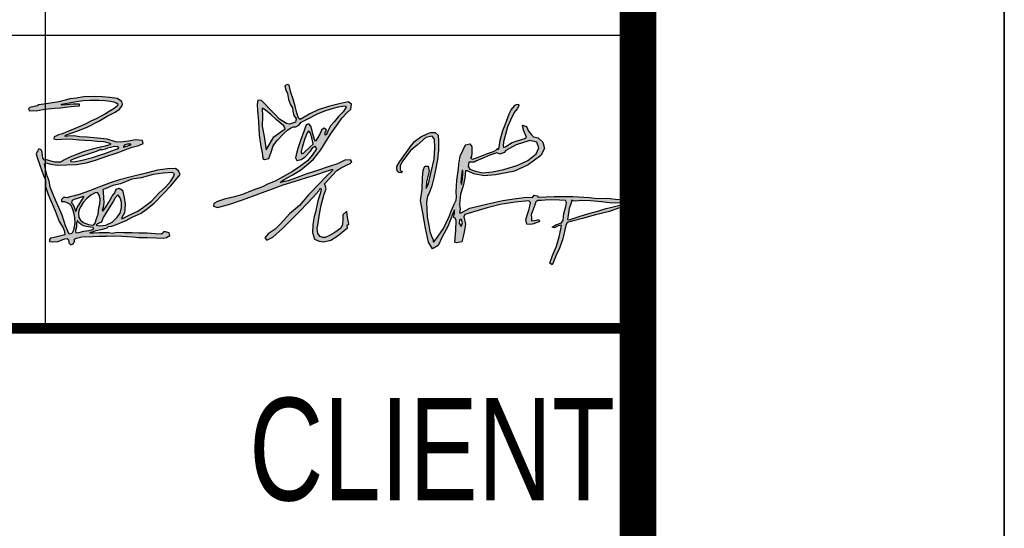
# Model space of a CAD drawing. Extents: x -302077 to 107904, y -9283 to 295706.
# Tile 27 of 256: x -169696 to -167008, y 771 to 2160. Entities that reach past the tile are written whole.
import ezdxf

# ---------------------------------------------------------------- set-up
doc = ezdxf.new("R2010")
doc.units = 0
doc.header["$LTSCALE"] = 500
doc.header["$MEASUREMENT"] = 0
doc.layers.get('0').update_dxf_attribs({"linetype": 'CONTINUOUS'})
doc.layers.add('PUB_TITLE', color=4, linetype='CONTINUOUS')
doc.layers.add('TK', color=7, linetype='CONTINUOUS')
doc.styles.add('-宋体', font='txt', dxfattribs={"width": 0.8})

# ---------------------------------------------------------------- blocks, each defined once
blk = doc.blocks.new('孟宪瑞')
h = blk.add_hatch(color=3)
h.paths.add_polyline_path([(2326.4, -442.2), (2320.2, -469.1), (2315.8, -505.3), (2317.7, -518.6), (2325.1, -489), (2329.3, -454.7), (2329.1, -442)], flags=16)
h.paths.add_polyline_path([(2392.1, -401.3), (2363.4, -398.6), (2358.8, -423.3), (2367.4, -436.7), (2397.6, -450.3), (2437.4, -459.8), (2489.7, -457.6), (2551.1, -448), (2626.9, -427.9), (2683.3, -404.4), (2730.3, -370.9), (2745.7, -338.7), (2736.1, -308.5), (2697.7, -298.1), (2623.4, -318.4), (2566.2, -344.8), (2557.4, -356.7), (2535.2, -364.4), (2517.9, -356.3), (2479.2, -366.7), (2437.1, -382.4), (2402.2, -395.8)], flags=16)
h.paths.add_polyline_path([(2917.7, -634.2), (2909.6, -631.1), (2903.5, -649.2), (2894.3, -674.8), (2887.6, -711.9), (2882.3, -733.1), (2891.1, -735.5), (2951.7, -719), (2999, -706.7), (3052.7, -695.1), (3094.5, -684.4), (3124.5, -678.9), (3160.6, -671.2), (3197.4, -664.6), (3187.3, -657.4), (3127.3, -655.8), (3070.1, -646.4), (3011.7, -639.5), (2963.4, -633.9), (2932.2, -637.3)], flags=16)
h.paths.add_polyline_path([(2299.4, -708.4), (2296.6, -726.7), (2305.6, -744), (2315, -725.3), (2308.7, -704.7)], flags=16)
h.paths.add_polyline_path([(1991.6, -416.6), (1991.6, -426.7), (1997.9, -431.6), (2003.8, -432.3), (1996.3, -439.6), (1983.9, -438), (1976, -431.1), (1973.3, -418.5), (1974.6, -405.3), (1991.1, -378.5), (2015.2, -348), (2039.6, -317.5), (2053, -299.4), (2076, -274.1), (2111.5, -250.6), (2145.8, -235), (2163.5, -228.6), (2190, -230.9), (2204.4, -246.5), (2205.7, -279.3), (2202.2, -326.7), (2194.6, -377), (2181, -431.4), (2170.6, -475.7), (2158.1, -518.4), (2142.5, -556.4), (2131.9, -570.7), (2125.4, -604), (2124.2, -643.6), (2124.6, -683.6), (2132.5, -730.3), (2136.3, -763.9), (2144, -790.2), (2150.8, -809.1), (2151.2, -819.9), (2155.5, -821), (2169.5, -803.3), (2192.7, -772.8), (2211.1, -750.3), (2226.1, -721.8), (2243.8, -687.9), (2262.5, -647.2), (2273.2, -622), (2286.7, -600.8), (2288.2, -582.8), (2287.6, -558.5), (2295.2, -493), (2306.1, -433.1), (2308.7, -407.5), (2318.4, -365.5), (2334.4, -334.7), (2344.6, -315.5), (2352.2, -304.7), (2374.3, -300.9), (2383.3, -315.5), (2382.3, -349.9), (2379.9, -368.6), (2373.7, -378.2), (2384, -384), (2411.6, -376.9), (2467.5, -357.2), (2499.7, -347.5), (2519.2, -337.1), (2521.8, -330.9), (2527.3, -338.7), (2531.3, -326.2), (2539.1, -289.1), (2556.1, -237.4), (2569.1, -206.2), (2593.6, -148.7), (2606.3, -127.9), (2628.1, -103.9), (2635.5, -99.4), (2646.2, -97.9), (2647.1, -108.4), (2638.3, -123.1), (2621.7, -142.6), (2599.6, -182.9), (2581.7, -218.6), (2567.9, -259.8), (2555.5, -298.8), (2552.5, -320.8), (2555.2, -328.9), (2567.2, -324.7), (2603.4, -304.2), (2629.3, -296.1), (2672.8, -284.9), (2682, -279.1), (2666.5, -239.7), (2663.4, -213.6), (2684.5, -221.4), (2693.5, -246.4), (2708.9, -267.7), (2719.1, -279.5), (2744.7, -284.9), (2768.2, -309), (2775.7, -344.5), (2754, -380.8), (2682.7, -428.5), (2608.3, -458.8), (2563.2, -466.3), (2503.7, -473.5), (2443.6, -476.8), (2387.5, -464.2), (2353.7, -445.7), (2344.4, -444.8), (2337.6, -485.4), (2327.3, -526.4), (2310.8, -569.1), (2303.6, -623.2), (2304.5, -652.8), (2300.7, -669.7), (2309.1, -671), (2357.7, -648.6), (2455.4, -629.6), (2538, -614.4), (2610.5, -606.6), (2665.6, -602.8), (2698.3, -605.1), (2708.3, -593.6), (2723.6, -597.8), (2728.6, -605.1), (2816.8, -605.8), (2916.7, -611.6), (3006.5, -620.1), (3045.6, -626.9), (3103.3, -628), (3159.3, -637.5), (3217, -639.1), (3265.5, -649.3), (3288.3, -656.1), (3283.3, -665.1), (3254.4, -673), (3210.3, -675.3), (3160.9, -685.6), (3111.8, -700.1), (3034.2, -715.7), (2964.2, -731.1), (2906.4, -744), (2880.3, -749.9), (2871.8, -765.3), (2852, -835.9), (2831.4, -887.2), (2811.8, -923), (2795.3, -959.2), (2787.3, -974.1), (2776, -965.4), (2792.1, -924.5), (2815.4, -875.2), (2833.1, -824.8), (2843.5, -784), (2849.2, -763.2), (2829.7, -766.1), (2809.2, -774.5), (2797.7, -770.7), (2817.3, -759.5), (2849.5, -749.7), (2859, -736.1), (2864, -699.6), (2876.2, -663.6), (2881.9, -641.9), (2877, -630.7), (2843.6, -627.6), (2801.7, -623.7), (2765.6, -623.6), (2746.7, -623.6), (2727.6, -623.6), (2715.9, -629.9), (2705.3, -656.4), (2692.5, -684.7), (2687.6, -697.3), (2687.3, -716.7), (2687.9, -731.8), (2707.9, -730.1), (2728.2, -727.2), (2730.5, -738.1), (2699, -748.6), (2680.2, -752.1), (2662.2, -748.4), (2657.3, -725.8), (2665.6, -699.5), (2676.6, -672.9), (2684.6, -645.2), (2686.6, -631.8), (2678.9, -622.7), (2604.3, -626.1), (2521.8, -635.3), (2451.4, -650), (2370.8, -669.4), (2329.3, -680.2), (2323.7, -693.5), (2330.3, -733), (2323.7, -764.8), (2314.4, -798.6), (2305.7, -827.8), (2276, -831.9), (2267.2, -826.8), (2276.5, -765.8), (2281.6, -710.4), (2275.5, -698.7), (2267.8, -693.5), (2273.4, -673.5), (2274.9, -653), (2262.1, -677.1), (2234.9, -741.7), (2203.6, -793), (2178, -842.1), (2146.2, -857.5), (2126.2, -820.6), (2112.4, -744.3), (2102.6, -660.7), (2093.4, -593.6), (2105.6, -533.1), (2109.6, -471.3), (2114.9, -431.8), (2124.6, -409.1), (2142.7, -410.8), (2146.4, -438.2), (2137.1, -472.9), (2130.2, -495.1), (2127.4, -530.3), (2139.9, -505.2), (2158.1, -441.4), (2177.1, -375), (2183.9, -313.8), (2183.4, -266.7), (2172.1, -249.9), (2137.6, -254.9), (2088.7, -294.3), (2051.5, -321.1), (2007.9, -375.9), (1991.2, -400.8)])
h.paths.add_polyline_path([(1262.1, -55.2), (1260.9, -99.9), (1256.6, -152.1), (1265.7, -208.8), (1270.5, -258.6), (1272.4, -281.5), (1289, -255.8), (1317.5, -213.9), (1355.5, -189), (1380.4, -173.6), (1373.7, -155.8), (1335.7, -121.6), (1306.6, -91.9), (1278.1, -67.3)], flags=16)
h.paths.add_polyline_path([(1507.6, -190.4), (1498.1, -200), (1481.2, -236.1), (1467.7, -278.8), (1461.2, -300.3), (1462, -311.9), (1475.5, -306.8), (1510.7, -276.2), (1527.2, -262.7), (1523.1, -236.2), (1516.5, -203.3)], flags=16)
h.paths.add_polyline_path([(1412.2, 61.9), (1401.9, 64.9), (1389.2, 58.6), (1391.6, 41.7), (1401.4, 16.2), (1404.9, -15.2), (1414.2, -45.4), (1424.6, -62.5), (1425.9, -79.4), (1430.1, -103.2), (1441.5, -122.6), (1438, -139.9), (1405.5, -149.7), (1389.7, -144.7), (1352.1, -119.2), (1326.6, -89.5), (1300.1, -60.8), (1279.9, -36.1), (1259.4, -13.8), (1239.5, -11.7), (1234.6, -35), (1235.7, -66.5), (1238.5, -125.9), (1239.1, -201.1), (1245.3, -262.8), (1249.3, -296.9), (1250.7, -311.8), (1252, -326.9), (1261.8, -332.9), (1285.1, -329.6), (1298.2, -296.3), (1311.1, -261.9), (1332.9, -235.9), (1372.3, -198.3), (1394.3, -180.1), (1409.1, -170.7), (1423.4, -165), (1438.9, -165), (1454.9, -157.4), (1469.2, -140.9), (1501.5, -125.7), (1563.1, -98.4), (1604.6, -85.1), (1645.8, -73.5), (1673.1, -68.5), (1696.7, -64.4), (1711.7, -65), (1714.3, -71.6), (1697.3, -95.8), (1672.2, -120.2), (1646.5, -147.9), (1626.7, -169.1), (1609.9, -196.8), (1602.4, -214.8), (1594.8, -217.5), (1596.1, -204), (1602.9, -189.3), (1589.6, -179.8), (1576.1, -189.8), (1566.4, -209.9), (1548.1, -236.9), (1541.8, -247), (1535.7, -237.8), (1528.7, -207.9), (1525.6, -190.7), (1520, -164.6), (1509.7, -151.5), (1494.7, -157.6), (1483.1, -187.7), (1460, -240.1), (1444.3, -282.3), (1433.9, -316.5), (1428.8, -332.9), (1436, -347.8), (1458.6, -342.3), (1482, -329.7), (1510.9, -300.4), (1524.6, -280.9), (1536.8, -274.6), (1544.4, -288.6), (1519.7, -322.7), (1492.1, -351.8), (1456.1, -376.9), (1408.7, -405.5), (1358.8, -429.2), (1313.8, -454), (1271.7, -468), (1242.8, -480.9), (1187.1, -498.6), (1133.7, -516.3), (1081.6, -528.2), (1040.2, -536.8), (997.4, -548.1), (976.8, -559.1), (973.6, -573.5), (994.7, -580.6), (1057.6, -567.1), (1132.7, -545.9), (1222.6, -517.5), (1296.4, -494.2), (1356.1, -475.9), (1414.9, -460), (1484.8, -441.8), (1534.6, -428.7), (1588.1, -413), (1611.5, -407.8), (1624.9, -403.2), (1625.8, -409.3), (1588.5, -441.7), (1554.3, -475.5), (1489.3, -536.1), (1439.1, -590.5), (1383.1, -633.9), (1332.6, -682.8), (1301.7, -712.5), (1261.3, -735.7), (1242.3, -756.9), (1252.7, -770), (1287.3, -755.6), (1341.5, -710.4), (1394.1, -661.7), (1440.4, -619.1), (1480.8, -582.7), (1513.6, -549), (1547.1, -516), (1554.6, -501.7), (1559.6, -510), (1553.3, -532.6), (1538, -570.3), (1523.2, -630.7), (1514.3, -653.2), (1504.8, -697.3), (1502, -739.9), (1510.9, -776.2), (1535.3, -787.9), (1561.1, -792.8), (1598.2, -785.8), (1633.8, -766.2), (1671.4, -739.1), (1692.3, -723.7), (1690.2, -709.4), (1699.9, -704.1), (1698.7, -692.8), (1696.8, -676.2), (1694.3, -652), (1692.3, -632.6), (1670.4, -651.2), (1668.7, -675.1), (1665.7, -704.9), (1656.1, -722.8), (1622.6, -745.5), (1593.3, -761.1), (1569, -770.1), (1555.9, -770.1), (1542.3, -763.7), (1530.3, -747.1), (1527.4, -717.7), (1532, -700.9), (1544.4, -643), (1555.7, -594.7), (1575.2, -535.5), (1586.5, -507), (1582.6, -487), (1577.7, -481.2), (1585.1, -475.7), (1624.6, -434.9), (1649.5, -411.8), (1672.1, -398.2), (1702.4, -385.1), (1722.6, -376.6), (1731.7, -368.8), (1724.8, -357), (1694.2, -357.9), (1653.9, -374.4), (1608.9, -387.3), (1545.1, -406.4), (1485.8, -421.9), (1418.8, -443.2), (1383.2, -454.4), (1339.3, -462.1), (1361.5, -447.2), (1406.4, -424.6), (1452.2, -399.7), (1496.1, -367.6), (1526.1, -344.8), (1567.1, -295.5), (1623.8, -213.5), (1668.6, -157.4), (1688.9, -129.4), (1716.5, -102.9), (1740.2, -84.1), (1744.9, -56.8), (1727.1, -43.4), (1677.3, -51.4), (1619.2, -63.7), (1562.5, -78.6), (1517.8, -99.1), (1486.2, -114.2), (1464.3, -125.9), (1454.6, -118.3), (1447.2, -90.1), (1440.5, -53.4), (1430.6, -14.2), (1420.2, 21.8), (1416.1, 45)])
h.paths.add_polyline_path([(393.4, -451.6), (380, -454.2), (381.2, -467.7), (381.8, -502.7), (382, -524.3), (380, -545.7), (375.4, -557.4), (372, -566.7), (374.9, -571.3), (391.4, -551.2), (409.8, -524.3), (429.2, -494), (444.5, -475.1), (453, -457.1), (468.3, -451.6), (486.3, -463.9), (492.9, -504.3), (496.5, -539.7), (494.2, -568.3), (492, -586.8), (475.3, -611.2), (476.4, -618.4), (519.4, -598.8), (563.7, -580.3), (595.6, -560.3), (640.5, -530.6), (682.4, -489.4), (718.6, -457.9), (747.3, -428), (765.7, -404.4), (771.5, -388.6), (759.6, -380.6), (710.2, -382.2), (655.7, -387.3), (590.8, -401.9), (539.5, -407.3), (476.8, -428.7), (435.8, -436.4)], flags=16)
h.paths.add_polyline_path([(460.5, -486.7), (445.4, -502.4), (432.3, -522.9), (400.5, -568.6), (375.8, -605.7), (365.2, -630.4), (343.2, -639.5), (336.3, -645.1), (354.3, -650.3), (388.4, -647.7), (421.9, -632.8), (450.1, -607.7), (468.7, -587.6), (476.4, -556.6), (477.2, -527.7), (471.2, -503.8)], flags=16)
h.paths.add_polyline_path([(338.6, -471.2), (314.6, -482.5), (291.2, -498.8), (271.1, -520.1), (256.6, -540.8), (248, -556.8), (242.7, -573.9), (244.6, -600.4), (252.8, -614.9), (265.5, -628.8), (295.1, -639.6), (314.4, -644.3), (323.3, -644.2), (329.9, -634), (336.9, -615.3), (349.6, -586.2), (354.1, -553.4), (359.9, -533.1), (363, -504.9), (358.9, -484.9), (350.4, -470.6)], flags=16)
h.paths.add_polyline_path([(233.9, -623.1), (229.7, -629.5), (228, -650.3), (224.9, -661.6), (222, -670.8), (223.9, -682.5), (239.8, -680.5), (267.8, -675.8), (296.6, -672), (315.3, -668.8), (321.9, -665.4), (318.8, -658.4), (301.7, -655.5), (281.9, -650.5), (267.4, -646.1), (254.3, -639.2), (246.8, -631.5), (240.7, -625.3), (239.7, -623.2), (235.8, -617.2), (233.5, -617.3)], flags=16)
h.paths.add_polyline_path([(269, -488.6), (242, -497.3), (223.3, -502.3), (211.2, -507), (208.2, -518.5), (213.3, -524.4), (219.4, -538.3), (223.7, -552), (225.5, -564.4), (231.9, -562.7), (237.7, -546.5), (253.4, -524.1), (263.5, -507.6), (272.2, -497.2), (275.7, -488.2)], flags=16)
h.paths.add_polyline_path([(468, -226.6), (446.4, -226.3), (432.2, -230.8), (416.8, -232.6), (404.2, -238.1), (383.3, -241.6), (377.1, -238.8), (371.7, -242.2), (348.4, -249.5), (315.2, -258.1), (275.4, -269.3), (233.5, -282.5), (213.5, -290.1), (215.4, -298.1), (238.1, -297.2), (277, -290.9), (332.9, -280.1), (371.9, -268.7), (400.4, -260.2), (438.8, -248.1), (459, -241.5), (469.8, -239.7), (477, -233.7), (473.8, -228.1)], flags=16)
h.paths.add_polyline_path([(542.3, -217.2), (524.8, -216.9), (510.3, -219.8), (502.4, -227.3), (503.4, -232.2), (515.9, -228.9), (542, -221)], flags=16)
h.paths.add_polyline_path([(46.2, 13.5), (7.7, 6.9), (0, 0), (3.9, -12.2), (49, -12.2), (87.3, -6.9), (139.3, -2.8), (173.1, -2.8), (213, 0.1), (248.8, 1.9), (275.3, 1.9), (275.3, 12.4), (241.5, 12.4), (206.3, 10.7), (178.8, 10.7), (178.8, 15.7), (220.8, 21.8), (271.1, 27.4), (296.5, 30.7), (334.1, 30.7), (379.9, 27.6), (414.7, 24.7), (442.4, 20), (460, 14.8), (474.1, 10), (482.2, 3), (480.5, -6.7), (461.3, -19.6), (434.2, -34.8), (413.3, -46.5), (389.9, -58.9), (362, -71.9), (333, -83.7), (304.5, -96.4), (272.7, -108.6), (224.7, -127), (200.9, -135), (176.8, -143.7), (155.3, -148.6), (142.9, -153.1), (130.1, -158.1), (128.9, -168.9), (143, -172.8), (196.5, -172.8), (230.4, -175.7), (265.1, -180.8), (296.4, -184.5), (332.2, -187.6), (361.9, -193.3), (398.2, -196.6), (424.6, -204.3), (434.9, -210.2), (429.6, -215.4), (396.8, -222.3), (353.1, -230.7), (289.9, -245.1), (247.4, -260.1), (209.9, -272.4), (177.1, -286.9), (165.7, -293.2), (158.9, -296.8), (127.5, -294.7), (101.9, -286.1), (85, -281.5), (72.5, -281.5), (65.1, -270), (62.9, -255.4), (62.9, -237.4), (57.9, -226), (45.4, -219.6), (39.3, -229), (34.2, -237.6), (28.6, -245.9), (34, -265.2), (44.5, -302.9), (55.9, -338.1), (63.6, -364.8), (72.4, -389.2), (72.4, -424.7), (84.5, -468.3), (103.8, -519.2), (117.3, -559), (137.2, -617), (155.8, -651.7), (163.6, -672.3), (163.6, -690.1), (127.2, -697.9), (106.3, -702.3), (85.5, -705.4), (79.4, -710.7), (79.4, -721.8), (96.5, -724.8), (125.6, -724.8), (152.4, -714.6), (165.3, -711.1), (175.3, -711.1), (181.5, -718.2), (184.2, -734.5), (193.9, -745.9), (206.3, -740.2), (214.8, -728.9), (215.7, -716.3), (225.6, -710.5), (254.4, -706), (312.2, -706), (348.9, -706), (387.9, -708.2), (433.6, -708.2), (471.2, -711.7), (500.8, -714.3), (529.9, -718.3), (563.5, -723.3), (609.7, -725), (655.7, -728.6), (695.4, -732.1), (712, -730.6), (731.6, -719.4), (728.3, -706.2), (708.5, -698.5), (696.9, -698.5), (692.6, -706.4), (685.5, -711.6), (651.3, -706.8), (608.3, -702.2), (563.4, -699.7), (527.2, -696.9), (483.3, -693.6), (447.6, -690.3), (419.8, -694.2), (403.2, -689.9), (388.7, -689.9), (374.6, -688.4), (350.6, -688.4), (320.5, -688.4), (301.3, -688.4), (301.3, -684.2), (333.4, -675.2), (376.7, -668.1), (394.4, -662.3), (402.2, -656.9), (419.1, -655.2), (444.5, -648), (497.9, -628), (531.4, -611.8), (581, -591.8), (609.4, -573.6), (654.9, -541.5), (709.1, -490.3), (748.6, -452.9), (775.3, -423.1), (792.2, -404.2), (802, -393.1), (793.9, -373.3), (777.3, -360.2), (734.2, -360.2), (680.2, -364.9), (618.2, -377.5), (581, -384), (535.8, -392.8), (473.5, -407.1), (422.2, -420.6), (359, -441), (308.1, -458.2), (257, -473.6), (226.6, -482.8), (200.4, -486.7), (185.8, -490.1), (176.3, -487.9), (165.9, -487.9), (154.9, -498.1), (154.9, -510), (169.9, -510), (185.9, -517.2), (196.6, -524.4), (206.5, -538.2), (212.7, -559), (216.8, -579.4), (219.6, -601.6), (220.7, -627.9), (211.5, -666.5), (201.9, -684.6), (188, -688.1), (181.3, -672), (170.5, -641.6), (154.3, -582.7), (138.9, -540.9), (121.3, -500.3), (97.1, -429), (92.7, -394.4), (82.9, -366.7), (76.3, -330.1), (72.1, -301.1), (79, -296.5), (105.5, -305.6), (140.2, -311.4), (189.5, -312.6), (243.7, -312.6), (299, -306.4), (354.1, -293.9), (410.8, -276.1), (455.8, -262.9), (487.2, -254.7), (517.5, -243.8), (549.6, -233.3), (586.5, -226.7), (610.3, -216.7), (606.3, -200.4), (567.1, -195.5), (531.8, -200.1), (488.2, -203.3), (461.6, -200.4), (417, -183.7), (364.6, -175.8), (308.2, -169), (266.9, -164.4), (239.3, -158.6), (204.6, -158.8), (189.4, -159.9), (192.4, -152.3), (254, -134.3), (312, -114.3), (372, -86.5), (425.7, -58.9), (465.6, -41.3), (490.3, -24.5), (503.7, -10), (507.4, 0.5), (505.9, 15.3), (481, 31.9), (440.9, 40.8), (399.3, 46.4), (358.5, 48.9), (299.2, 50.7), (260.9, 44.9), (226.4, 42.7), (164.8, 30.3), (96.3, 22.4), (55.8, 17.4)])
for points in [[(1412.2, 61.9), (1401.9, 64.9), (1389.2, 58.6), (1391.6, 41.7), (1401.4, 16.2), (1404.9, -15.2), (1414.2, -45.4), (1424.6, -62.5), (1425.9, -79.4), (1430.1, -103.2), (1441.5, -122.6), (1438, -139.9), (1405.5, -149.7), (1389.7, -144.7), (1352.1, -119.2), (1326.6, -89.5), (1300.1, -60.8), (1279.9, -36.1), (1259.4, -13.8), (1239.5, -11.7), (1234.6, -35), (1235.7, -66.5), (1238.5, -125.9), (1239.1, -201.1), (1245.3, -262.8), (1249.3, -296.9), (1250.7, -311.8), (1252, -326.9), (1261.8, -332.9), (1285.1, -329.6), (1298.2, -296.3), (1311.1, -261.9), (1332.9, -235.9), (1372.3, -198.3), (1394.3, -180.1), (1409.1, -170.7), (1423.4, -165), (1438.9, -165), (1454.9, -157.4), (1469.2, -140.9), (1501.5, -125.7), (1563.1, -98.4), (1604.6, -85.1), (1645.8, -73.5), (1673.1, -68.5), (1696.7, -64.4), (1711.7, -65), (1714.3, -71.6), (1697.3, -95.8), (1672.2, -120.2), (1646.5, -147.9), (1626.7, -169.1), (1609.9, -196.8), (1602.4, -214.8), (1594.8, -217.5), (1596.1, -204), (1602.9, -189.3), (1589.6, -179.8), (1576.1, -189.8), (1566.4, -209.9), (1548.1, -236.9), (1541.8, -247), (1535.7, -237.8), (1528.7, -207.9), (1525.6, -190.7), (1520, -164.6), (1509.7, -151.5), (1494.7, -157.6), (1483.1, -187.7), (1460, -240.1), (1444.3, -282.3), (1433.9, -316.5), (1428.8, -332.9), (1436, -347.8), (1458.6, -342.3), (1482, -329.7), (1510.9, -300.4), (1524.6, -280.9), (1536.8, -274.6), (1544.4, -288.6), (1519.7, -322.7), (1492.1, -351.8), (1456.1, -376.9), (1408.7, -405.5), (1358.8, -429.2), (1313.8, -454), (1271.7, -468), (1242.8, -480.9), (1187.1, -498.6), (1133.7, -516.3), (1081.6, -528.2), (1040.2, -536.8), (997.4, -548.1), (976.8, -559.1), (973.6, -573.5), (994.7, -580.6), (1057.6, -567.1), (1132.7, -545.9), (1222.6, -517.5), (1296.4, -494.2), (1356.1, -475.9), (1414.9, -460), (1484.8, -441.8), (1534.6, -428.7), (1588.1, -413), (1611.5, -407.8), (1624.9, -403.2), (1625.8, -409.3), (1588.5, -441.7), (1554.3, -475.5), (1489.3, -536.1), (1439.1, -590.5), (1383.1, -633.9), (1332.6, -682.8), (1301.7, -712.5), (1261.3, -735.7), (1242.3, -756.9), (1252.7, -770), (1287.3, -755.6), (1341.5, -710.4), (1394.1, -661.7), (1440.4, -619.1), (1480.8, -582.7), (1513.6, -549), (1547.1, -516), (1554.6, -501.7), (1559.6, -510), (1553.3, -532.6), (1538, -570.3), (1523.2, -630.7), (1514.3, -653.2), (1504.8, -697.3), (1502, -739.9), (1510.9, -776.2), (1535.3, -787.9), (1561.1, -792.8), (1598.2, -785.8), (1633.8, -766.2), (1671.4, -739.1), (1692.3, -723.7), (1690.2, -709.4), (1699.9, -704.1), (1698.7, -692.8), (1696.8, -676.2), (1694.3, -652), (1692.3, -632.6), (1670.4, -651.2), (1668.7, -675.1), (1665.7, -704.9), (1656.1, -722.8), (1622.6, -745.5), (1593.3, -761.1), (1569, -770.1), (1555.9, -770.1), (1542.3, -763.7), (1530.3, -747.1), (1527.4, -717.7), (1532, -700.9), (1544.4, -643), (1555.7, -594.7), (1575.2, -535.5), (1586.5, -507), (1582.6, -487), (1577.7, -481.2), (1585.1, -475.7), (1624.6, -434.9), (1649.5, -411.8), (1672.1, -398.2), (1702.4, -385.1), (1722.6, -376.6), (1731.7, -368.8), (1724.8, -357), (1694.2, -357.9), (1653.9, -374.4), (1608.9, -387.3), (1545.1, -406.4), (1485.8, -421.9), (1418.8, -443.2), (1383.2, -454.4), (1339.3, -462.1), (1361.5, -447.2), (1406.4, -424.6), (1452.2, -399.7), (1496.1, -367.6), (1526.1, -344.8), (1567.1, -295.5), (1623.8, -213.5), (1668.6, -157.4), (1688.9, -129.4), (1716.5, -102.9), (1740.2, -84.1), (1744.9, -56.8), (1727.1, -43.4), (1677.3, -51.4), (1619.2, -63.7), (1562.5, -78.6), (1517.8, -99.1), (1486.2, -114.2), (1464.3, -125.9), (1454.6, -118.3), (1447.2, -90.1), (1440.5, -53.4), (1430.6, -14.2), (1420.2, 21.8), (1416.1, 45)], [(46.2, 13.5), (7.7, 6.9), (0, 0), (3.9, -12.2), (49, -12.2), (87.3, -6.9), (139.3, -2.8), (173.1, -2.8), (213, 0.1), (248.8, 1.9), (275.3, 1.9), (275.3, 12.4), (241.5, 12.4), (206.3, 10.7), (178.8, 10.7), (178.8, 15.7), (220.8, 21.8), (271.1, 27.4), (296.5, 30.7), (334.1, 30.7), (379.9, 27.6), (414.7, 24.7), (442.4, 20), (460, 14.8), (474.1, 10), (482.2, 3), (480.5, -6.7), (461.3, -19.6), (434.2, -34.8), (413.3, -46.5), (389.9, -58.9), (362, -71.9), (333, -83.7), (304.5, -96.4), (272.7, -108.6), (224.7, -127), (200.9, -135), (176.8, -143.7), (155.3, -148.6), (142.9, -153.1), (130.1, -158.1), (128.9, -168.9), (143, -172.8), (196.5, -172.8), (230.4, -175.7), (265.1, -180.8), (296.4, -184.5), (332.2, -187.6), (361.9, -193.3), (398.2, -196.6), (424.6, -204.3), (434.9, -210.2), (429.6, -215.4), (396.8, -222.3), (353.1, -230.7), (289.9, -245.1), (247.4, -260.1), (209.9, -272.4), (177.1, -286.9), (165.7, -293.2), (158.9, -296.8), (127.5, -294.7), (101.9, -286.1), (85, -281.5), (72.5, -281.5), (65.1, -270), (62.9, -255.4), (62.9, -237.4), (57.9, -226), (45.4, -219.6), (39.3, -229), (34.2, -237.6), (28.6, -245.9), (34, -265.2), (44.5, -302.9), (55.9, -338.1), (63.6, -364.8), (72.4, -389.2), (72.4, -424.7), (84.5, -468.3), (103.8, -519.2), (117.3, -559), (137.2, -617), (155.8, -651.7), (163.6, -672.3), (163.6, -690.1), (127.2, -697.9), (106.3, -702.3), (85.5, -705.4), (79.4, -710.7), (79.4, -721.8), (96.5, -724.8), (125.6, -724.8), (152.4, -714.6), (165.3, -711.1), (175.3, -711.1), (181.5, -718.2), (184.2, -734.5), (193.9, -745.9), (206.3, -740.2), (214.8, -728.9), (215.7, -716.3), (225.6, -710.5), (254.4, -706), (312.2, -706), (348.9, -706), (387.9, -708.2), (433.6, -708.2), (471.2, -711.7), (500.8, -714.3), (529.9, -718.3), (563.5, -723.3), (609.7, -725), (655.7, -728.6), (695.4, -732.1), (712, -730.6), (731.6, -719.4), (728.3, -706.2), (708.5, -698.5), (696.9, -698.5), (692.6, -706.4), (685.5, -711.6), (651.3, -706.8), (608.3, -702.2), (563.4, -699.7), (527.2, -696.9), (483.3, -693.6), (447.6, -690.3), (419.8, -694.2), (403.2, -689.9), (388.7, -689.9), (374.6, -688.4), (350.6, -688.4), (320.5, -688.4), (301.3, -688.4), (301.3, -684.2), (333.4, -675.2), (376.7, -668.1), (394.4, -662.3), (402.2, -656.9), (419.1, -655.2), (444.5, -648), (497.9, -628), (531.4, -611.8), (581, -591.8), (609.4, -573.6), (654.9, -541.5), (709.1, -490.3), (748.6, -452.9), (775.3, -423.1), (792.2, -404.2), (802, -393.1), (793.9, -373.3), (777.3, -360.2), (734.2, -360.2), (680.2, -364.9), (618.2, -377.5), (581, -384), (535.8, -392.8), (473.5, -407.1), (422.2, -420.6), (359, -441), (308.1, -458.2), (257, -473.6), (226.6, -482.8), (200.4, -486.7), (185.8, -490.1), (176.3, -487.9), (165.9, -487.9), (154.9, -498.1), (154.9, -510), (169.9, -510), (185.9, -517.2), (196.6, -524.4), (206.5, -538.2), (212.7, -559), (216.8, -579.4), (219.6, -601.6), (220.7, -627.9), (211.5, -666.5), (201.9, -684.6), (188, -688.1), (181.3, -672), (170.5, -641.6), (154.3, -582.7), (138.9, -540.9), (121.3, -500.3), (97.1, -429), (92.7, -394.4), (82.9, -366.7), (76.3, -330.1), (72.1, -301.1), (79, -296.5), (105.5, -305.6), (140.2, -311.4), (189.5, -312.6), (243.7, -312.6), (299, -306.4), (354.1, -293.9), (410.8, -276.1), (455.8, -262.9), (487.2, -254.7), (517.5, -243.8), (549.6, -233.3), (586.5, -226.7), (610.3, -216.7), (606.3, -200.4), (567.1, -195.5), (531.8, -200.1), (488.2, -203.3), (461.6, -200.4), (417, -183.7), (364.6, -175.8), (308.2, -169), (266.9, -164.4), (239.3, -158.6), (204.6, -158.8), (189.4, -159.9), (192.4, -152.3), (254, -134.3), (312, -114.3), (372, -86.5), (425.7, -58.9), (465.6, -41.3), (490.3, -24.5), (503.7, -10), (507.4, 0.5), (505.9, 15.3), (481, 31.9), (440.9, 40.8), (399.3, 46.4), (358.5, 48.9), (299.2, 50.7), (260.9, 44.9), (226.4, 42.7), (164.8, 30.3), (96.3, 22.4), (55.8, 17.4)], [(1262.1, -55.2), (1260.9, -99.9), (1256.6, -152.1), (1265.7, -208.8), (1270.5, -258.6), (1272.4, -281.5), (1289, -255.8), (1317.5, -213.9), (1355.5, -189), (1380.4, -173.6), (1373.7, -155.8), (1335.7, -121.6), (1306.6, -91.9), (1278.1, -67.3)], [(1991.6, -416.6), (1991.6, -426.7), (1997.9, -431.6), (2003.8, -432.3), (1996.3, -439.6), (1983.9, -438), (1976, -431.1), (1973.3, -418.5), (1974.6, -405.3), (1991.1, -378.5), (2015.2, -348), (2039.6, -317.5), (2053, -299.4), (2076, -274.1), (2111.5, -250.6), (2145.8, -235), (2163.5, -228.6), (2190, -230.9), (2204.4, -246.5), (2205.7, -279.3), (2202.2, -326.7), (2194.6, -377), (2181, -431.4), (2170.6, -475.7), (2158.1, -518.4), (2142.5, -556.4), (2131.9, -570.7), (2125.4, -604), (2124.2, -643.6), (2124.6, -683.6), (2132.5, -730.3), (2136.3, -763.9), (2144, -790.2), (2150.8, -809.1), (2151.2, -819.9), (2155.5, -821), (2169.5, -803.3), (2192.7, -772.8), (2211.1, -750.3), (2226.1, -721.8), (2243.8, -687.9), (2262.5, -647.2), (2273.2, -622), (2286.7, -600.8), (2288.2, -582.8), (2287.6, -558.5), (2295.2, -493), (2306.1, -433.1), (2308.7, -407.5), (2318.4, -365.5), (2334.4, -334.7), (2344.6, -315.5), (2352.2, -304.7), (2374.3, -300.9), (2383.3, -315.5), (2382.3, -349.9), (2379.9, -368.6), (2373.7, -378.2), (2384, -384), (2411.6, -376.9), (2467.5, -357.2), (2499.7, -347.5), (2519.2, -337.1), (2521.8, -330.9), (2527.3, -338.7), (2531.3, -326.2), (2539.1, -289.1), (2556.1, -237.4), (2569.1, -206.2), (2593.6, -148.7), (2606.3, -127.9), (2628.1, -103.9), (2635.5, -99.4), (2646.2, -97.9), (2647.1, -108.4), (2638.3, -123.1), (2621.7, -142.6), (2599.6, -182.9), (2581.7, -218.6), (2567.9, -259.8), (2555.5, -298.8), (2552.5, -320.8), (2555.2, -328.9), (2567.2, -324.7), (2603.4, -304.2), (2629.3, -296.1), (2672.8, -284.9), (2682, -279.1), (2666.5, -239.7), (2663.4, -213.6), (2684.5, -221.4), (2693.5, -246.4), (2708.9, -267.7), (2719.1, -279.5), (2744.7, -284.9), (2768.2, -309), (2775.7, -344.5), (2754, -380.8), (2682.7, -428.5), (2608.3, -458.8), (2563.2, -466.3), (2503.7, -473.5), (2443.6, -476.8), (2387.5, -464.2), (2353.7, -445.7), (2344.4, -444.8), (2337.6, -485.4), (2327.3, -526.4), (2310.8, -569.1), (2303.6, -623.2), (2304.5, -652.8), (2300.7, -669.7), (2309.1, -671), (2357.7, -648.6), (2455.4, -629.6), (2538, -614.4), (2610.5, -606.6), (2665.6, -602.8), (2698.3, -605.1), (2708.3, -593.6), (2723.6, -597.8), (2728.6, -605.1), (2816.8, -605.8), (2916.7, -611.6), (3006.5, -620.1), (3045.6, -626.9), (3103.3, -628), (3159.3, -637.5), (3217, -639.1), (3265.5, -649.3), (3288.3, -656.1), (3283.3, -665.1), (3254.4, -673), (3210.3, -675.3), (3160.9, -685.6), (3111.8, -700.1), (3034.2, -715.7), (2964.2, -731.1), (2906.4, -744), (2880.3, -749.9), (2871.8, -765.3), (2852, -835.9), (2831.4, -887.2), (2811.8, -923), (2795.3, -959.2), (2787.3, -974.1), (2776, -965.4), (2792.1, -924.5), (2815.4, -875.2), (2833.1, -824.8), (2843.5, -784), (2849.2, -763.2), (2829.7, -766.1), (2809.2, -774.5), (2797.7, -770.7), (2817.3, -759.5), (2849.5, -749.7), (2859, -736.1), (2864, -699.6), (2876.2, -663.6), (2881.9, -641.9), (2877, -630.7), (2843.6, -627.6), (2801.7, -623.7), (2765.6, -623.6), (2746.7, -623.6), (2727.6, -623.6), (2715.9, -629.9), (2705.3, -656.4), (2692.5, -684.7), (2687.6, -697.3), (2687.3, -716.7), (2687.9, -731.8), (2707.9, -730.1), (2728.2, -727.2), (2730.5, -738.1), (2699, -748.6), (2680.2, -752.1), (2662.2, -748.4), (2657.3, -725.8), (2665.6, -699.5), (2676.6, -672.9), (2684.6, -645.2), (2686.6, -631.8), (2678.9, -622.7), (2604.3, -626.1), (2521.8, -635.3), (2451.4, -650), (2370.8, -669.4), (2329.3, -680.2), (2323.7, -693.5), (2330.3, -733), (2323.7, -764.8), (2314.4, -798.6), (2305.7, -827.8), (2276, -831.9), (2267.2, -826.8), (2276.5, -765.8), (2281.6, -710.4), (2275.5, -698.7), (2267.8, -693.5), (2273.4, -673.5), (2274.9, -653), (2262.1, -677.1), (2234.9, -741.7), (2203.6, -793), (2178, -842.1), (2146.2, -857.5), (2126.2, -820.6), (2112.4, -744.3), (2102.6, -660.7), (2093.4, -593.6), (2105.6, -533.1), (2109.6, -471.3), (2114.9, -431.8), (2124.6, -409.1), (2142.7, -410.8), (2146.4, -438.2), (2137.1, -472.9), (2130.2, -495.1), (2127.4, -530.3), (2139.9, -505.2), (2158.1, -441.4), (2177.1, -375), (2183.9, -313.8), (2183.4, -266.7), (2172.1, -249.9), (2137.6, -254.9), (2088.7, -294.3), (2051.5, -321.1), (2007.9, -375.9), (1991.2, -400.8)], [(1507.6, -190.4), (1498.1, -200), (1481.2, -236.1), (1467.7, -278.8), (1461.2, -300.3), (1462, -311.9), (1475.5, -306.8), (1510.7, -276.2), (1527.2, -262.7), (1523.1, -236.2), (1516.5, -203.3)], [(468, -226.6), (446.4, -226.3), (432.2, -230.8), (416.8, -232.6), (404.2, -238.1), (383.3, -241.6), (377.1, -238.8), (371.7, -242.2), (348.4, -249.5), (315.2, -258.1), (275.4, -269.3), (233.5, -282.5), (213.5, -290.1), (215.4, -298.1), (238.1, -297.2), (277, -290.9), (332.9, -280.1), (371.9, -268.7), (400.4, -260.2), (438.8, -248.1), (459, -241.5), (469.8, -239.7), (477, -233.7), (473.8, -228.1)], [(542.3, -217.2), (524.8, -216.9), (510.3, -219.8), (502.4, -227.3), (503.4, -232.2), (515.9, -228.9), (542, -221)], [(2392.1, -401.3), (2363.4, -398.6), (2358.8, -423.3), (2367.4, -436.7), (2397.6, -450.3), (2437.4, -459.8), (2489.7, -457.6), (2551.1, -448), (2626.9, -427.9), (2683.3, -404.4), (2730.3, -370.9), (2745.7, -338.7), (2736.1, -308.5), (2697.7, -298.1), (2623.4, -318.4), (2566.2, -344.8), (2557.4, -356.7), (2535.2, -364.4), (2517.9, -356.3), (2479.2, -366.7), (2437.1, -382.4), (2402.2, -395.8)], [(393.4, -451.6), (380, -454.2), (381.2, -467.7), (381.8, -502.7), (382, -524.3), (380, -545.7), (375.4, -557.4), (372, -566.7), (374.9, -571.3), (391.4, -551.2), (409.8, -524.3), (429.2, -494), (444.5, -475.1), (453, -457.1), (468.3, -451.6), (486.3, -463.9), (492.9, -504.3), (496.5, -539.7), (494.2, -568.3), (492, -586.8), (475.3, -611.2), (476.4, -618.4), (519.4, -598.8), (563.7, -580.3), (595.6, -560.3), (640.5, -530.6), (682.4, -489.4), (718.6, -457.9), (747.3, -428), (765.7, -404.4), (771.5, -388.6), (759.6, -380.6), (710.2, -382.2), (655.7, -387.3), (590.8, -401.9), (539.5, -407.3), (476.8, -428.7), (435.8, -436.4)], [(338.6, -471.2), (314.6, -482.5), (291.2, -498.8), (271.1, -520.1), (256.6, -540.8), (248, -556.8), (242.7, -573.9), (244.6, -600.4), (252.8, -614.9), (265.5, -628.8), (295.1, -639.6), (314.4, -644.3), (323.3, -644.2), (329.9, -634), (336.9, -615.3), (349.6, -586.2), (354.1, -553.4), (359.9, -533.1), (363, -504.9), (358.9, -484.9), (350.4, -470.6)], [(2326.4, -442.2), (2320.2, -469.1), (2315.8, -505.3), (2317.7, -518.6), (2325.1, -489), (2329.3, -454.7), (2329.1, -442)], [(269, -488.6), (242, -497.3), (223.3, -502.3), (211.2, -507), (208.2, -518.5), (213.3, -524.4), (219.4, -538.3), (223.7, -552), (225.5, -564.4), (231.9, -562.7), (237.7, -546.5), (253.4, -524.1), (263.5, -507.6), (272.2, -497.2), (275.7, -488.2)], [(460.5, -486.7), (445.4, -502.4), (432.3, -522.9), (400.5, -568.6), (375.8, -605.7), (365.2, -630.4), (343.2, -639.5), (336.3, -645.1), (354.3, -650.3), (388.4, -647.7), (421.9, -632.8), (450.1, -607.7), (468.7, -587.6), (476.4, -556.6), (477.2, -527.7), (471.2, -503.8)], [(233.9, -623.1), (229.7, -629.5), (228, -650.3), (224.9, -661.6), (222, -670.8), (223.9, -682.5), (239.8, -680.5), (267.8, -675.8), (296.6, -672), (315.3, -668.8), (321.9, -665.4), (318.8, -658.4), (301.7, -655.5), (281.9, -650.5), (267.4, -646.1), (254.3, -639.2), (246.8, -631.5), (240.7, -625.3), (239.7, -623.2), (235.8, -617.2), (233.5, -617.3)], [(2917.7, -634.2), (2909.6, -631.1), (2903.5, -649.2), (2894.3, -674.8), (2887.6, -711.9), (2882.3, -733.1), (2891.1, -735.5), (2951.7, -719), (2999, -706.7), (3052.7, -695.1), (3094.5, -684.4), (3124.5, -678.9), (3160.6, -671.2), (3197.4, -664.6), (3187.3, -657.4), (3127.3, -655.8), (3070.1, -646.4), (3011.7, -639.5), (2963.4, -633.9), (2932.2, -637.3)], [(2299.4, -708.4), (2296.6, -726.7), (2305.6, -744), (2315, -725.3), (2308.7, -704.7)]]:
    blk.add_lwpolyline(points, close=True)
blk = doc.blocks.new('wrtgtg')
at = {"color": 4}
blk.add_line((7804.3, -4841.2), (7804.3, 52558.8), dxfattribs=at)
at = {"layer": 'PUB_TITLE'}
for p, q in [((8804.3, 53558.8), (8804.3, -5841.2)), ((7804.3, -4841.2), (7804.3, 52558.8)), ((6186.5, 4748.4), (6186.5, 9558.8)), ((2204.3, 5558.8), (7804.3, 5558.8)), ((2204.3, 4758.8), (7804.3, 4758.8)), ((2204.3, 4758.8), (7804.3, 4758.8))]:
    blk.add_line(p, q, dxfattribs=at)
blk.add_lwpolyline([(-75295.7, -5841.2), (8804.3, -5841.2), (8804.3, 53558.8), (-75295.7, 53558.8)], close=True, dxfattribs=at)
at = {"layer": 'PUB_TITLE', "const_width": 100}
blk.add_lwpolyline([(-72795.7, -4841.2), (7804.3, -4841.2), (7804.3, 52558.8), (-72795.7, 52558.8)], close=True, dxfattribs=at)
at = {"layer": 'PUB_TITLE', "const_width": 29.7}
blk.add_lwpolyline([(2204.3, 4758.8), (7804.3, 4758.8)], dxfattribs=at)
at = {"xscale": 0.5050378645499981, "yscale": 0.5050378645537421, "zscale": 0.5050378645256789, "rotation": 2.662162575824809}
blk.add_blockref('孟宪瑞', (6140.5, 5358.5), dxfattribs=at)
at = {"layer": 'TK', "style": '-宋体', "width": 0.75}
blk.add_text('CLIENT', height=280, dxfattribs=at).set_placement((6742.6, 4289.2, 0))

msp = doc.modelspace()

# ---------------------------------------------------------------- block references
msp.add_blockref('wrtgtg', (-175812.208, -3441.74))

doc.saveas('drawing.dxf')
